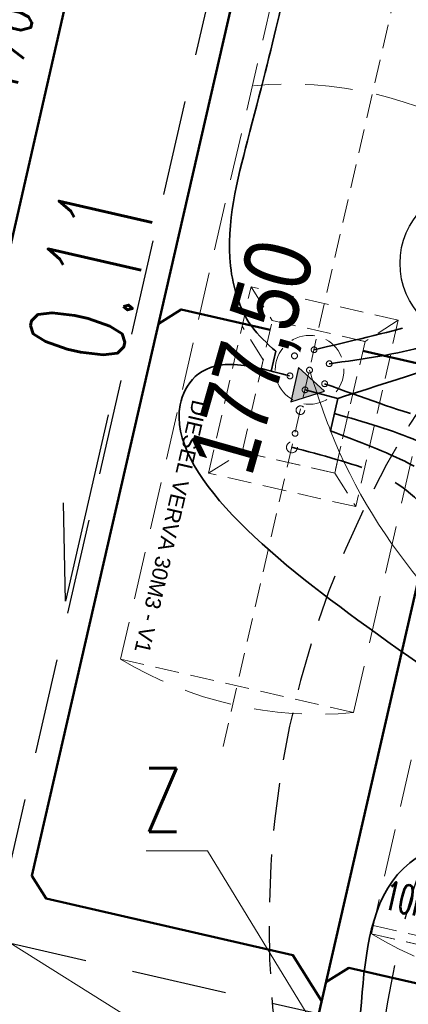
# Model space of a CAD drawing. Header units: metres. Extents: x 964 to 7125, y -212 to 9570.
# Tile 23 of 185: x 1655 to 1659, y 257 to 267. Entities that reach past the tile are written whole.
import ezdxf
from ezdxf import colors
from ezdxf.entities.mleader import LeaderData, LeaderLine
from ezdxf.enums import TextEntityAlignment as Align
from ezdxf.math import Vec2, Vec3

# ---------------------------------------------------------------- set-up
doc = ezdxf.new("R2010")
doc.units = ezdxf.units.M
for name, pattern in [('( Dashed )', [0.75, 0.5, -0.25]), ('ACISOTGL', [3, 2, -1]), ('CENTER', [50.800000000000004, 31.75, -6.35, 6.35, -6.35]), ('DASHED', [0.75, 0.5, -0.25]), ('DASHEDX2', [38.099999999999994, 25.4, -12.7]), ('HIDDEN', [0.375, 0.25, -0.125])]:
    doc.linetypes.add(name, pattern=pattern)
for name, color, linetype, lineweight in [('-0PALIWA', 7, 'Continuous', 18), ('_IE', 240, 'Continuous', 9), ('_Pb95', 94, 'Continuous', 35), ('_U95', 30, 'Continuous', 35), ('_VRS', 210, 'Continuous', 35), ('AGP1_HATCH', 7, 'Continuous', 5), ('AGP1_koncepcja', 6, 'Continuous', 50), ('AGP1_OPISY', 7, 'Continuous', 13), ('IS-KD-brudna', 96, 'Continuous', 50), ('IS-KD-opis', 96, 'Continuous', 30), ('IS-KD-opis-rzedne', 96, 'Continuous', 30)]:
    doc.layers.add(name, color=color, linetype=linetype, lineweight=lineweight)
doc.layers.add('IS-viewport', color=254, linetype='Continuous', lineweight=0, plot=False)
doc.layers.add('ZP_strefy oddziaływania', color=8, linetype='HIDDEN')
doc.layers.add('zz-odwodnienie', color=5, linetype='Continuous')
doc.styles.add('ARIAL', font='arial.ttf')
doc.styles.add('BP', font='romans.shx', dxfattribs={"width": 0.8})
doc.styles.add('IS-0.6', font='simplex.shx', dxfattribs={"width": 0.6})
doc.styles.get("Standard").update_dxf_attribs({"font": 'arial.ttf'})

# ---------------------------------------------------------------- blocks, each defined once
blk = doc.blocks.new('d_rzędna')
at = {"layer": 'zz-odwodnienie'}
blk.add_hatch(color=0, dxfattribs=at).paths.add_polyline_path([(0, 0), (0.3686594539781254, 0.6385369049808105), (-0.3686594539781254, 0.6385369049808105)])
at = {"layer": 'zz-odwodnienie', "color": 0}
for p, q in [((-0.3686594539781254, 0.6385369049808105), (0, 0)), ((0.3686594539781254, 0.6385369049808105), (-0.3686594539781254, 0.6385369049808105)), ((-0.3686594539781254, 0.6385369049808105), (0, 0)), ((0.3686594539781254, 0.6385369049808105), (-0.3686594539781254, 0.6385369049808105)), ((0, 0), (0.3686594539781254, 0.6385369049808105)), ((0, 0), (0.3686594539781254, 0.6385369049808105))]:
    blk.add_line(p, q, dxfattribs=at)
blk = doc.blocks.new('*U131')
at = {"color": 0, "linetype": 'Continuous', "lineweight": -2}
blk.add_lwpolyline([(-0.06995979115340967, 1.041684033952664), (-0.5149972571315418, -0.9081727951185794), (-0.5362106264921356, 0.1223853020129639)], dxfattribs=at)
at = {"layer": 'IS-viewport'}
blk.add_line((-0.2225187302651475, -0.9749284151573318), (0.2225187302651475, 0.9749284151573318), dxfattribs=at)
at = {"color": 0, "linetype": 'Continuous', "lineweight": -2, "style": 'IS-0.6', "width": 0.6}
blk.add_attdef('OPIS-P', (0.04129957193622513, 1.529148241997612), '', height=0.9999999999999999, rotation=77.14298660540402, dxfattribs=at)
blk.add_attdef('OPIS-POD', text='', height=0.9999999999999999, rotation=77.14298660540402, dxfattribs=at).set_placement((0.2924785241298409, -0.06675561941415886), align=Align.TOP_CENTER)
blk.add_attdef('OPIS-L', text='', height=0.9999999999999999, rotation=77.14298660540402, dxfattribs=at).set_placement((-0.6262566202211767, -1.395637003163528), align=Align.RIGHT)
blk = doc.blocks.new('*U121')
at = {"color": 0, "linetype": 'Continuous', "lineweight": -2}
blk.add_lwpolyline([(-0.0688635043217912, 1.041757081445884), (-0.515952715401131, -0.9076303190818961), (-0.5360815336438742, 0.1229495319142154)], dxfattribs=at)
at = {"layer": 'IS-viewport'}
blk.add_line((-0.2235446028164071, -0.9746937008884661), (0.2235446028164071, 0.9746937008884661), dxfattribs=at)
at = {"color": 0, "linetype": 'Continuous', "lineweight": -2, "style": 'IS-0.6', "width": 0.6}
blk.add_attdef('OPIS-P', (0.04290879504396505, 1.529103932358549), '', height=0.9999999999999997, rotation=77.08268962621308, dxfattribs=at)
blk.add_attdef('OPIS-POD', text='', height=0.9999999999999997, rotation=77.08268962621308, dxfattribs=at).set_placement((0.2924081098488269, -0.06706338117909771), align=Align.TOP_CENTER)
blk.add_attdef('OPIS-L', text='', height=0.9999999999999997, rotation=77.08268962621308, dxfattribs=at).set_placement((-0.6277250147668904, -1.394977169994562), align=Align.RIGHT)
blk = doc.blocks.new('_None', base_point=(2.5, 0))
blk = doc.blocks.new('IS-opis-studni-L-0.6')
at = {"color": 0, "linetype": 'Continuous', "lineweight": 15, "transparency": 16777216}
blk.add_line((-3.5, 0), (0, 0), dxfattribs=at)
at = {"color": 0, "linetype": 'Continuous', "lineweight": -2, "transparency": 16777216, "style": 'IS-0.6', "width": 0.6}
for p in [(-1.75, 0.25), (-1.75, -1.25), (-1.75, -2.5)]:
    blk.add_attdef('000,00', text='', height=1, dxfattribs=at).set_placement(p, align=Align.CENTER)
blk.add_attdef('S0', text='', height=1.25, dxfattribs=at).set_placement((-3.75, 0), align=Align.MIDDLE_RIGHT)

msp = doc.modelspace()

# ---------------------------------------------------------------- hatches: boundary and pattern name
at = {"layer": 'AGP1_HATCH', "transparency": 33554625}
h = msp.add_hatch(dxfattribs=at)
h.set_pattern_fill('GRASS', color=8, scale=0.02)
h.set_pattern_definition([(90, (-261.6057629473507, 0), (-0.3592102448, 0.3592102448), [0.09525, -0.6231704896]), (45, (-261.6057629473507, 0), (-0.3592102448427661, 0.3592102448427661), [0.09525, -0.41275]), (135, (-261.6057629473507, 0), (-0.3592102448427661, -0.3592102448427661), [0.09525, -0.41275])])
edge = h.paths.add_edge_path()
edge.add_line((1656.421609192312, 281.1750997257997), (1656.12732490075, 280.1037389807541))
edge.add_arc((1693.613011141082, 442.3996465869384), 166.5687194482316, 256.9943948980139, 258.1500133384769)
edge.add_line((1659.408129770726, 279.380738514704), (1659.687923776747, 279.3204852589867))
edge.add_line((1659.687923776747, 279.3204852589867), (1659.805812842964, 279.8679188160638))
edge.add_line((1659.805812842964, 279.8679188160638), (1661.428610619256, 279.5184515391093))
edge.add_line((1661.428610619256, 279.5184515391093), (1661.310721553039, 278.9710179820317))
edge.add_line((1661.310721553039, 278.9710179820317), (1671.858992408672, 276.6994623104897))
edge.add_line((1671.858992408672, 276.6994623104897), (1672.890124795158, 277.4314030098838))
edge.add_line((1672.890124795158, 277.4314030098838), (1656.421609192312, 281.1750997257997))
edge = h.paths.add_edge_path()
edge.add_line((1672.890124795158, 277.4314030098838), (1671.858992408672, 276.6994623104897))
edge.add_line((1671.858992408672, 276.6994623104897), (1700.067020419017, 270.6249021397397))
edge.add_arc((1697.571881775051, 261.9819229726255), 8.995932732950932, -9.899978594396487, 73.89711847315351, ccw=False)
edge.add_line((1706.433859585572, 260.4352636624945), (1699.674548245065, 230.8202579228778))
edge.add_line((1699.674548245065, 230.8202579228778), (1699.038714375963, 230.9653696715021))
edge.add_line((1699.038714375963, 230.9653696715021), (1697.659528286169, 224.9226379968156))
edge.add_line((1697.659528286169, 224.9226379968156), (1693.427565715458, 225.8885363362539))
edge.add_line((1693.427565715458, 225.8885363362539), (1694.802276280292, 231.9116583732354))
edge.add_line((1694.802276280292, 231.9116583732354), (1691.417076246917, 230.9890328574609))
edge.add_line((1691.417076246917, 230.9890328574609), (1687.619809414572, 231.8557167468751))
edge.add_line((1687.619809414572, 231.8557167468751), (1687.208875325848, 230.0552605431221))
edge.add_line((1687.208875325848, 230.0552605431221), (1682.488514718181, 231.1293036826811))
edge.add_line((1682.488514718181, 231.1293036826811), (1682.900170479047, 232.9329218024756))
edge.add_line((1682.900170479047, 232.9329218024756), (1676.827230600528, 234.319002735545))
edge.add_line((1676.827230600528, 234.319002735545), (1675.092447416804, 235.4907377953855))
edge.add_arc((1674.59275734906, 234.8031445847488), 0.8499850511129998, 53.99321822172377, 167.1431079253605)
edge.add_line((1673.764082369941, 234.992280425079), (1672.473484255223, 229.3376865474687))
edge.add_line((1672.473484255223, 229.3376865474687), (1668.330036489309, 230.2833823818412))
edge.add_line((1668.330036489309, 230.2833823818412), (1668.697188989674, 231.8920150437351))
edge.add_line((1668.697188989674, 231.8920150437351), (1649.540477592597, 236.2643211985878))
edge.add_line((1649.540477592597, 236.2643211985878), (1649.540154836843, 236.2643948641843))
edge.add_line((1649.540154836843, 236.2643948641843), (1649.974062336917, 238.1655061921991))
edge.add_line((1649.974062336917, 238.1655061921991), (1646.074028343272, 239.0556455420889))
edge.add_line((1646.074028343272, 239.0556455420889), (1646.786081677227, 242.1754179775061))
edge.add_line((1646.786081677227, 242.1754179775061), (1651.996839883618, 262.8037986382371))
edge.add_arc((1649.233634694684, 263.5017936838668), 2.849999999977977, 345.8234528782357, 357.692915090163)
edge.add_line((1652.081324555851, 263.3870659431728), (1652.175551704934, 265.7259047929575))
edge.add_line((1652.175551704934, 265.7259047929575), (1643.651609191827, 234.6850997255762))
edge.add_line((1643.651609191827, 234.6850997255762), (1698.061609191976, 222.3150997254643))
edge.add_line((1698.061609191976, 222.3150997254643), (1709.121609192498, 269.1950997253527))
edge.add_line((1709.121609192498, 269.1950997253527), (1672.890124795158, 277.4314030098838))

# ---------------------------------------------------------------- linework, layer by layer
at = {"color": 8, "linetype": '( Dashed )', "lineweight": 18}
for p, q in [((1658.876052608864, 272.8664561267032), (1656.10438444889, 260.7801696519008)), ((1658.541095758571, 260.2213930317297), (1661.312800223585, 272.3076711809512)), ((1661.99584707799, 272.1544853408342), (1658.727618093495, 257.9044334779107))]:
    msp.add_line(p, q, dxfattribs=at)
at = {"color": 8, "linetype": 'HIDDEN', "lineweight": 5}
for p, q in [((1657.025352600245, 262.7281214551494), (1657.468422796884, 264.6803985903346, 4.743333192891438e-08)), ((1657.468422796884, 264.6803985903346, 4.743333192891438e-08), (1657.690063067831, 264.3286208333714, 4.743333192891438e-08)), ((1659.009243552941, 264.3307086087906, 4.743333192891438e-08), (1657.468422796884, 264.6803985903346, 4.743333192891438e-08)), ((1657.596681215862, 263.9171572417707), (1657.375040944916, 264.2689349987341)), ((1657.37713087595, 262.9497609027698, 4.743333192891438e-08), (1657.690063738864, 264.3286206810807, 4.743333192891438e-08)), ((1657.690063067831, 264.3286208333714, 4.743333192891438e-08), (1658.657465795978, 264.1090683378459, 4.743333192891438e-08)), ((1657.690063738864, 264.3286206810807, 4.743333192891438e-08), (1658.661366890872, 264.108182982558, 4.743333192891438e-08)), ((1659.009243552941, 264.3307086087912, 4.743333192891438e-08), (1658.566173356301, 262.3784314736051)), ((1659.009243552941, 264.3307086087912, 4.743333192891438e-08), (1658.661366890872, 264.108182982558, 4.743333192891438e-08)), ((1658.661366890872, 264.108182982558, 4.743333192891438e-08), (1658.344533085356, 262.7302092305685)), ((1657.377130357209, 262.9497617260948), (1657.596681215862, 263.9171572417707)), ((1658.564083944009, 263.6976047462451), (1658.344533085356, 262.7302092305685)), ((1657.025352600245, 262.7281214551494), (1657.377130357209, 262.9497617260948)), ((1658.344533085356, 262.7302092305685), (1657.377130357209, 262.9497617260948)), ((1658.348434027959, 262.7293232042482, 4.743333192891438e-08), (1657.37713087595, 262.9497609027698, 4.743333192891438e-08)), ((1658.566173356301, 262.3784314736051), (1657.025352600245, 262.7281214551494)), ((1658.566173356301, 262.3784314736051), (1657.025352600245, 262.7281214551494)), ((1658.344533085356, 262.7302092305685), (1658.566173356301, 262.3784314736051)), ((1658.541132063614, 260.2213847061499), (1656.10438444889, 260.7801696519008)), ((1656.10438444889, 260.7801696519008), (1658.541095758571, 260.2213930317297)), ((1661.184836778, 257.4332832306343), (1658.748089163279, 257.992068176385)), ((1658.727618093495, 257.9044334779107), (1661.164329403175, 257.3456568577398)), ((1658.730596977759, 257.9037503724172), (1661.16730828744, 257.3449737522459))]:
    msp.add_line(p, q, dxfattribs=at)
at = {"color": 8, "linetype": 'ACISOTGL', "ltscale": 0.5}
msp.add_lwpolyline([(1658.45376237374, 273.9324263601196), (1654.765661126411, 257.8498920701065), (1661.588890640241, 256.2887183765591), (1665.276991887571, 272.371252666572)], close=True, dxfattribs=at)
at = {"color": 8, "linetype": 'HIDDEN', "lineweight": 5}
msp.add_lwpolyline([(1660.237450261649, 273.2737992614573), (1657.167336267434, 259.8196400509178)], dxfattribs=at)
for centre, radius in [((1658.081269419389, 263.8112833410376, 8.674231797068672e-07), 0.3599999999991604), ((1658.128854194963, 264.020951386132, 8.674231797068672e-07), 0.02999999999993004), ((1657.923483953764, 263.9573269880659, 8.674231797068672e-07), 0.03049999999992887), ((1658.080382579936, 263.8073809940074), 0.03049999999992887), ((1658.286639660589, 263.8749077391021, 8.674231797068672e-07), 0.03049999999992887), ((1657.875899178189, 263.7476589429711, 8.674231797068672e-07), 0.03049999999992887), ((1658.033684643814, 263.6016152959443, 8.674231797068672e-07), 0.02999999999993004), ((1658.239054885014, 263.6652396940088, 8.674231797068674e-07), 0.03049999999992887), ((1657.985399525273, 263.3888613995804, 8.674231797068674e-07), 0.04499999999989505), ((1657.930068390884, 263.1450613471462, 8.674231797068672e-07), 0.02999999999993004), ((1657.897111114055, 262.9998449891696, 8.674231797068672e-07), 0.05699999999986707)]:
    msp.add_circle(centre, radius, dxfattribs=at)
at = {"color": 8, "linetype": '( Dashed )', "lineweight": 18}
for centre, radius, start, end in [((1657.860620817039, 262.7968382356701), 4.00638735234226, 58.90461885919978, 95.26442389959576), ((1658.173553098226, 264.2109206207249), 4.006433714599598, 238.9048081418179, 275.2641286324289), ((1660.799765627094, 261.3345013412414), 4.006433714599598, 238.9048081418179, 275.2641286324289)]:
    msp.add_arc(centre, radius, start, end, dxfattribs=at)
at = {"layer": '_IE', "color": 8}
msp.add_spline([(1678.331964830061, 253.4538024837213), (1664.519975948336, 258.1389441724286), (1658.299977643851, 263.1737031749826, 8.674231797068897e-07), (1658.080382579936, 263.8073809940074)], degree=3, dxfattribs=at)
at = {"layer": '_Pb95', "color": 8, "linetype": 'CENTER', "ltscale": 0.03}
for points, knots in [([(1658.128854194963, 264.0209513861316, 8.674231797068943e-07), (1658.503815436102, 264.1095498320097, 5.552910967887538e-07), (1659.852292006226, 264.4281772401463, -5.672323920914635e-07), (1662.343859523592, 265.5163335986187, 7.814789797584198e-07), (1662.348879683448, 265.1290419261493, -2.387106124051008e-07), (1665.490594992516, 266.0065725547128, 3.923560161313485e-08), (1666.797943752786, 267.1125481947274, -3.473342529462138e-09), (1667.380958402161, 267.7982458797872), (1667.569997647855, 268.0205795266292)], [0, 0, 0, 0, 0.3622593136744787, 1.302796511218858, 4.587578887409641, 7.201836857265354, 9.01713294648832, 9.888157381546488, 9.888157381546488, 9.888157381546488, 9.888157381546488]), ([(1658.286639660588, 263.8749077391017, 8.674231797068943e-07), (1658.643572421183, 263.9251450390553, 4.29095912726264e-07), (1659.569567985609, 264.0554763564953, -7.080625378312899e-07), (1660.42771436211, 264.6488851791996, 2.266484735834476e-06), (1662.276363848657, 264.5298995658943, -2.604376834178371e-06), (1664.254593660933, 264.7658753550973, 3.945907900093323e-07), (1666.594535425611, 264.0980327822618, -5.812793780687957e-08), (1667.021716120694, 262.5981877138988, 1.518405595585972e-08), (1666.915824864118, 261.2930008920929, -2.872107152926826e-09), (1666.211664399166, 260.5618960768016), (1665.872236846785, 260.1682122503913), (1665.747542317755, 260.023585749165)], [0, 0, 0, 0, 0.6419114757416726, 1.665319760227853, 2.641738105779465, 6.352252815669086, 7.876099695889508, 9.243327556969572, 10.62316586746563, 11.61415692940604, 12.18962111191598, 12.18962111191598, 12.18962111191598, 12.18962111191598]), ([(1658.239054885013, 263.6652396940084, 8.674231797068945e-07), (1658.633810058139, 263.523123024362, 5.11882177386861e-07), (1659.563637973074, 263.1883736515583, -3.255785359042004e-07), (1659.631254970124, 263.3189249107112, 7.484222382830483e-08), (1661.490352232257, 260.7788906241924, -1.133248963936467e-07), (1659.455269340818, 264.0419800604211, 1.93127992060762e-08), (1666.85196110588, 255.05648731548, -2.826969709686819e-09), (1667.450672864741, 254.2280977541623), (1668.824184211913, 252.8474815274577), (1669.613677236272, 251.4398061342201), (1669.493333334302, 249.6787121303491), (1668.893441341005, 248.4326641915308), (1668.41724197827, 247.6355703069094), (1668.153505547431, 247.3471441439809), (1668.054536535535, 247.2389101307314)], [0, 0, 0, 0, 0.8344376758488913, 1.965480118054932, 2.939565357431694, 9.339221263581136, 12.05415992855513, 14.39969932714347, 15.80132992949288, 17.38410520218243, 19.19242978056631, 20.79328327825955, 21.52445019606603, 21.96363209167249, 21.96363209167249, 21.96363209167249, 21.96363209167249])]:
    msp.add_open_spline(points, degree=3, knots=knots, dxfattribs=at)
at = {"layer": '_Pb95', "color": 8, "linetype": 'DASHEDX2', "ltscale": 0.03}
msp.add_open_spline([(1657.897111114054, 262.9998449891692, 8.674231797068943e-07), (1658.213707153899, 262.9166242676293, 5.1863197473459e-07), (1659.050500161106, 262.6966641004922, -4.032558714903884e-07), (1659.394018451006, 262.2297961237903, 1.240024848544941e-07), (1660.413967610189, 260.659109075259, -5.462972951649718e-08), (1661.162731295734, 259.8666454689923, 1.654246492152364e-08), (1662.09141406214, 259.044712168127, -2.575530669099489e-09), (1663.406415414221, 257.8897073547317), (1663.979285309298, 254.7582878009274), (1664.106003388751, 254.2175012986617, -1.138843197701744e-09), (1664.505403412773, 252.2162012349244, 1.881028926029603e-09), (1664.145219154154, 251.6437122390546, -7.047926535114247e-09), (1663.795782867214, 251.3384893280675, 1.573878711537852e-08), (1663.618346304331, 251.1835034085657, 2.730941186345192e-08)], degree=3, knots=[0, 0, 0, 0, 0.929581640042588, 2.456971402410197, 3.946561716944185, 6.294891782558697, 8.516908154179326, 9.931080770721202, 11.33032813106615, 12.79893951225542, 13.50065133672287, 14.18116408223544, 14.88318754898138, 14.88318754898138, 14.88318754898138, 14.88318754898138], dxfattribs=at)
at = {"layer": '_U95', "color": 8, "linetype": 'CENTER', "ltscale": 0.1}
msp.add_spline([(1660.027095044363, 258.7405088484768), (1659.632863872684, 258.8373375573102), (1659.131501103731, 258.6495971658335), (1658.631980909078, 257.2949945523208), (1658.530383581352, 255.6661973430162), (1658.465826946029, 252.5579907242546), (1660.336911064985, 249.2052789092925), (1663.146362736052, 247.9406496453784), (1664.391303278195, 247.8991516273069), (1664.941152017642, 248.7602355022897), (1665.101223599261, 249.6233841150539)], degree=3, dxfattribs=at)
at = {"layer": '_VRS', "color": 8, "ltscale": 0.01}
for p, q in [((1657.677985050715, 263.7959011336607, 8.674231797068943e-07), (1657.729236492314, 264.0049497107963, 8.674231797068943e-07)), ((1657.872232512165, 263.7482784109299, 8.674231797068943e-07), (1657.872232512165, 263.7482784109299, 8.674231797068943e-07)), ((1658.033684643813, 263.6016152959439, 8.674231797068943e-07), (1658.377291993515, 263.5124864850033, 8.674231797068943e-07)), ((1658.377291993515, 263.5124864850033, 8.674231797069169e-07), (1658.299977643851, 263.1737031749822, 8.674231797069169e-07))]:
    msp.add_line(p, q, dxfattribs=at)
for points, knots in [([(1659.307259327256, 269.9887179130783, 8.674231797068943e-07), (1659.247632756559, 270.024506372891, 8.933563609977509e-07), (1659.060415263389, 270.1368761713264, 9.74782227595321e-07), (1658.034564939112, 269.6309989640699, -1.008800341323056e-06), (1658.027008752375, 268.5774783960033, 4.720104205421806e-07), (1657.641390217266, 266.9899199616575, -2.792827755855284e-07), (1657.142563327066, 265.1151799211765, 2.595387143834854e-07), (1657.391903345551, 264.3045106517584, -3.921141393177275e-07), (1657.636164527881, 264.0876001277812, 5.199103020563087e-07), (1657.729236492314, 264.0049497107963, 8.674231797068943e-07)], [0, 0, 0, 0, 0.3914526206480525, 1.229095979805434, 3.53141526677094, 5.853381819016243, 6.752580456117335, 7.210409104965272, 7.49224806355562, 7.49224806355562, 7.49224806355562, 7.49224806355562]), ([(1657.872232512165, 263.7482784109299, 8.674231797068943e-07), (1657.652313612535, 263.8074060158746, 5.271128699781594e-07), (1657.01383828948, 263.9790670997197, -4.608865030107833e-07), (1656.255843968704, 263.006121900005, 4.749080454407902e-07), (1658.934590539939, 260.8248312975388, 7.540496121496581e-07), (1661.821370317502, 259.0846014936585, -3.863930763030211e-06), (1662.423094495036, 258.2474515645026, 9.875984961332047e-06), (1663.003063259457, 258.2051785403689, -1.680298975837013e-05), (1664.201842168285, 253.3620684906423, 1.88952188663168e-06), (1664.106417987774, 251.8909045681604, -4.664551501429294e-07), (1663.795653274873, 251.6742048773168, 8.411288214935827e-08), (1663.548089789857, 251.4540371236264, 4.919375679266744e-08), (1663.435027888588, 251.3534868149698, 3.324624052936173e-08)], [0, 0, 0, 0, 0.5669948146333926, 1.646116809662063, 5.104747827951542, 9.152049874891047, 12.42013225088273, 14.60601219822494, 15.22061639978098, 15.76742765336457, 16.30184798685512, 16.75108120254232, 16.75108120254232, 16.75108120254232, 16.75108120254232])]:
    msp.add_open_spline(points, degree=3, knots=knots, dxfattribs=at)
at = {"layer": '_VRS', "color": 8, "linetype": 'CENTER', "ltscale": 0.03}
for points, knots in [([(1658.377291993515, 263.5124864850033, 8.674231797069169e-07), (1658.803106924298, 263.6475251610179, 5.473044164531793e-07), (1661.110987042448, 264.3794231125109, -1.187711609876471e-06), (1661.580721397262, 264.9641042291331, 2.748703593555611e-07), (1663.862141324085, 265.4444374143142, -6.145318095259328e-08), (1665.497679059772, 265.9722800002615, 1.861503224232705e-08), (1667.014719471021, 266.65523916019, -2.508774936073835e-09), (1667.651708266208, 267.4425940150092), (1667.883833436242, 267.7295141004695)], [0, 0, 0, 0, 0.6282075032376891, 3.404830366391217, 5.07839170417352, 6.852413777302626, 8.768615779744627, 9.867254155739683, 9.867254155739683, 9.867254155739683, 9.867254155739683]), ([(1658.340946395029, 263.3532239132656, 8.674231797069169e-07), (1658.650896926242, 263.2650609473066, 5.262170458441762e-07), (1659.570719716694, 263.0034246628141, -4.863612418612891e-07), (1660.4013552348, 261.9390872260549, 3.600248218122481e-07), (1661.925830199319, 259.9765632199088, -1.157259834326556e-07), (1664.335543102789, 258.4210360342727, 8.565542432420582e-09), (1665.650963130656, 259.2413024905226), (1665.954473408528, 259.6045681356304), (1666.061378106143, 259.7325203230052)], [0, 0, 0, 0, 0.8068342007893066, 2.394396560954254, 5.582583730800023, 8.503170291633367, 9.42596051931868, 9.927729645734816, 9.927729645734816, 9.927729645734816, 9.927729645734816]), ([(1658.299977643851, 263.1737031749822, 8.674231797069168e-07), (1658.593189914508, 263.0620427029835, 5.208758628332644e-07), (1659.474248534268, 262.7265198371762, -5.204465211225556e-07), (1660.628740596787, 261.3935565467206, 1.816476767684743e-06), (1662.346973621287, 258.7496519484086, -1.360625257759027e-06), (1666.030969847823, 255.6008406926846, 1.45525845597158e-07), (1668.499175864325, 252.5770190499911, -1.384240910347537e-08), (1669.102675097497, 250.2435949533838, 5.450896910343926e-09), (1668.57071616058, 248.4817457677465), (1667.850559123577, 247.6559490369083), (1667.740700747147, 247.5299755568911)], [0, 0, 0, 0, 0.5824043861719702, 1.750037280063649, 5.728875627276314, 13.04300488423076, 15.56950423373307, 17.30711425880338, 20.09375422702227, 20.59537050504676, 20.59537050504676, 20.59537050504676, 20.59537050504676])]:
    msp.add_open_spline(points, degree=3, knots=knots, dxfattribs=at)
at = {"layer": 'AGP1_koncepcja', "color": 8, "linetype": 'DASHED', "lineweight": 30, "ltscale": 2}
msp.add_open_spline([(1664.608265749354, 250.2655930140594, -4.74946293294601e-09), (1664.166813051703, 249.8819536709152, -2.832657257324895e-09), (1662.998527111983, 248.8666683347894, 2.24008809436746e-09), (1658.025005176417, 249.6122911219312), (1659.039205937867, 259.5961969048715), (1659.863048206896, 259.4376046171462), (1660.330296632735, 259.3476577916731)], degree=3, knots=[0, 0, 0, 0, 0.7948507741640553, 2.103539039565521, 2.840654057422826, 3.80650312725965, 3.80650312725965, 3.80650312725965, 3.80650312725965], dxfattribs=at)
at = {"layer": 'AGP1_OPISY', "color": 8, "linetype": 'Continuous', "lineweight": 30}
msp.add_circle((1659.844724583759, 264.9263789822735), 0.8166577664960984, dxfattribs=at)
at = {"layer": 'IS-KD-brudna', "color": 8}
msp.add_line((1657.305653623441, 275.4246612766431), (1652.859642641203, 255.9452115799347), dxfattribs=at)
for points in [[(1659.099667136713, 270.4723182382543), (1658.170780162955, 270.6853571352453), (1657.931132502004, 270.5351273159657), (1655.174164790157, 258.514264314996), (1655.324394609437, 258.2746166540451), (1657.907189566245, 257.6822563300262), (1658.207649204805, 257.2029610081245)], [(1658.031125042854, 256.4332846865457), (1661.098744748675, 269.8086448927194), (1661.338392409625, 269.9588747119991), (1662.218692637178, 269.7569791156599)], [(1663.189208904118, 269.5343925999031), (1664.01877861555, 269.3441319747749), (1664.16900843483, 269.1044843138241), (1661.412040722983, 257.0836213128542), (1661.172393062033, 256.9333914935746), (1658.492006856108, 257.5481342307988), (1658.252359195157, 257.3979044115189)], [(1657.667930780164, 264.2310974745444), (1656.739349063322, 264.444066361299), (1656.499701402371, 264.2938365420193)], [(1659.62260365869, 263.3724107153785), (1659.32214402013, 263.8517060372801), (1658.638449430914, 264.0085104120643)]]:
    msp.add_lwpolyline(points, dxfattribs=at)
at = {"layer": 'ZP_strefy oddziaływania', "color": 8, "ltscale": 2}
for points in [[(1660.321802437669, 264.8110650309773), (1660.729691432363, 265.2510952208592, -0.414213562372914), (1674.861677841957, 265.7867818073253), (1675.571088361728, 265.1291888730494, -0.4142135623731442), (1676.106774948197, 250.9972024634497), (1675.698885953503, 250.5571722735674, -0.4142135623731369), (1661.566899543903, 250.0214856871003), (1660.857489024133, 250.6790786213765, -0.4142135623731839)], [(1717.150832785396, 222.9354654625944), (1717.607088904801, 224.9073697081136, 0.414213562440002), (1695.141948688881, 260.8978889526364), (1688.103877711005, 262.52634680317, 0.4142135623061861), (1652.113358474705, 240.0612065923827), (1651.657102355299, 238.0893023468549, 0.4142135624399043), (1674.12224257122, 202.0987831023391), (1681.160313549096, 200.4703252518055, 0.4142135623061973)]]:
    msp.add_lwpolyline(points, format="xyb", close=True, dxfattribs=at)
at = {"layer": 'ZP_strefy oddziaływania', "color": 8, "ltscale": 2, "elevation": -5.00880708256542e-06}
msp.add_lwpolyline([(1692.136947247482, 260.8568644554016), (1690.577061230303, 261.2128910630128, 0.4142135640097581), (1654.653694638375, 238.6405242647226), (1654.509058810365, 238.006820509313, 0.4142135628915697), (1677.081425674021, 202.0834540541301), (1678.641311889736, 201.7274273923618, 0.4142135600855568), (1714.564678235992, 224.2997940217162), (1714.709314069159, 224.9334977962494, 0.4142135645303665)], format="xyb", close=True, dxfattribs=at)

# ---------------------------------------------------------------- block references
at = {"layer": 'IS-KD-opis', "color": 8}
ref = msp.add_blockref('*U131', (1655.837456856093, 268.9920039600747), dxfattribs=at)
ref.add_attrib('OPIS-P', '0.25', (1655.878756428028, 270.5211522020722), dxfattribs={"layer": '0', "color": 0, "linetype": 'Continuous', "lineweight": -2, "height": 0.9999999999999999, "rotation": 77.14298660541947, "style": 'IS-0.6', "width": 0.5999999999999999})
ref.add_attrib('OPIS-L', '0.4%', dxfattribs={"layer": '0', "color": 0, "linetype": 'Continuous', "lineweight": -2, "height": 0.9999999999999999, "rotation": 77.14298660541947, "style": 'IS-0.6', "width": 0.5999999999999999}).set_placement((1655.211200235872, 267.5963669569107), align=Align.RIGHT)
ref = msp.add_blockref('*U121', (1656.041697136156, 262.2968575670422), dxfattribs=at)
ref.add_attrib('OPIS-P', '0.11', (1656.084605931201, 263.8259614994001), dxfattribs={"layer": '0', "color": 0, "linetype": 'Continuous', "lineweight": -2, "height": 0.9999999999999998, "rotation": 77.08268962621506, "style": 'IS-0.6', "width": 0.5999999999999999})
at = {"layer": 'zz-odwodnienie', "color": 8, "xscale": 0.5, "yscale": 0.5, "zscale": 0.5, "rotation": 77.14573125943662}
msp.add_blockref('d_rzędna', (1658.235692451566, 263.5860830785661, 8.674231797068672e-07), dxfattribs=at)

# ---------------------------------------------------------------- texts
at = {"layer": '-0PALIWA', "color": 8, "style": 'BP', "width": 0.6}
msp.add_text('10m3', height=0.2999999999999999, rotation=347.0529525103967, dxfattribs=at).set_placement((1658.837277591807, 258.1731821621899))
at = {"color": 8, "linetype": 'HIDDEN', "lineweight": 5, "style": 'ARIAL'}
msp.add_text('DIESEL VERVA 30M3 - V1', height=0.16, rotation=256.9664653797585, dxfattribs=at).set_placement((1656.857795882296, 263.5067768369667))
at = {"layer": 'zz-odwodnienie', "color": 8, "insert": (1656.79926420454, 262.8661584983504), "char_height": 0.7, "width": 5.784085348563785, "attachment_point": 1, "rotation": 74.12952745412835}
msp.add_mtext('{\\fArial Narrow|b0|i0|c238|p34;177,50}', dxfattribs=at)

# ---------------------------------------------------------------- leaders
at = {"layer": 'IS-KD-opis', "color": 8}
ml = msp.add_multileader_mtext('Standard', dxfattribs=at)
ml.set_content('z', color=8, style='IS-0.6')
ml.set_leader_properties(linetype='Continuous', lineweight=9)
ml.set_arrow_properties(name='NONE')
ml.build(insert=Vec2(0, 0))
ml.multileader.update_dxf_attribs({"has_dogleg": 0, "text_left_attachment_type": 6, "text_right_attachment_type": 6, "dogleg_length": 0, "arrow_head_size": 0.25})
ctx = ml.context
ctx.base_point, ctx.char_height, ctx.arrow_head_size, ctx.landing_gap_size, ctx.plane_origin, ctx.plane_x_axis, ctx.plane_y_axis = Vec3(1656.200212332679, 258.7746861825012), 1, 0.25, 0.25, Vec3(1623.117883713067, 254.9270963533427), Vec3(1, -5.419996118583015e-10), Vec3(5.419996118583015e-10, 1)
ctx.left_attachment, ctx.right_attachment, ctx.text_align_type = 6, 6, 2
notes = []
notes.append((ctx, [(1, (1, 1, 0), (1657.014498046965, 258.7746861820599), (-1, 5.419996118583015e-10), 0, [(0, [(1658.142921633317, 256.9207374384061)], 0, [])])]))
ctx.mtext.insert, ctx.mtext.text_direction, ctx.mtext.rotation, ctx.mtext.alignment, ctx.mtext.line_spacing_style, ctx.mtext.flow_direction = Vec3(1656.764498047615, 259.9746861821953), Vec3(1, -5.419996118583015e-10), 6.283185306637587, 3, 2, 5
at = {"layer": 'IS-KD-opis-rzedne', "color": 8}
ml = msp.add_multileader_block('Standard', dxfattribs=at)
ml.set_content('IS-opis-studni-L-0.6', color=8)
ml.set_attribute('S0', 'D10', width=0)
ml.set_attribute('000,00', '177,55', width=0)
ml.set_attribute('000,00', '176,02', width=0)
ml.set_attribute('000,00', '', width=0)
ml.set_leader_properties(linetype='Continuous', lineweight=9)
ml.set_arrow_properties(name='NONE')
ml.build(insert=Vec2(0, 0))
ml.multileader.update_dxf_attribs({"has_dogleg": 0, "text_left_attachment_type": 6, "text_right_attachment_type": 6, "dogleg_length": 0, "arrow_head_size": 5, "block_connection_type": 1})
ctx = ml.context
ctx.base_point, ctx.char_height, ctx.arrow_head_size, ctx.landing_gap_size, ctx.plane_origin = Vec3(1649.58272377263, 261.1748410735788), 20, 5, 5, Vec3(1662.718401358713, 253.2193974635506)
ctx.left_attachment, ctx.right_attachment, ctx.text_align_type, ctx.attachment_type = 6, 6, 2, 1
notes.append((ctx, [(0, (1, 1, 0), (1649.58272377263, 261.1748410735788), (-1, 0), 0, [(0, [(1657.919352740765, 255.9459378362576)], 0, [])])]))
ctx.block.insert = Vec3(1649.58272377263, 261.1748410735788)
for ctx, leaders in notes:
    for number, flags, end, landing, length, lines in leaders:
        leader = LeaderData()
        leader.index, (leader.has_last_leader_line, leader.has_dogleg_vector, leader.attachment_direction) = number, flags
        leader.last_leader_point, leader.dogleg_vector, leader.dogleg_length = Vec3(end), Vec3(landing), length
        for number, points, colour, breaks in lines:
            line = LeaderLine()
            line.index, line.vertices, line.color, line.breaks = number, Vec3.list(points), colors.encode_raw_color(colour), breaks
            leader.lines.append(line)
        ctx.leaders.append(leader)

doc.saveas('drawing.dxf')
